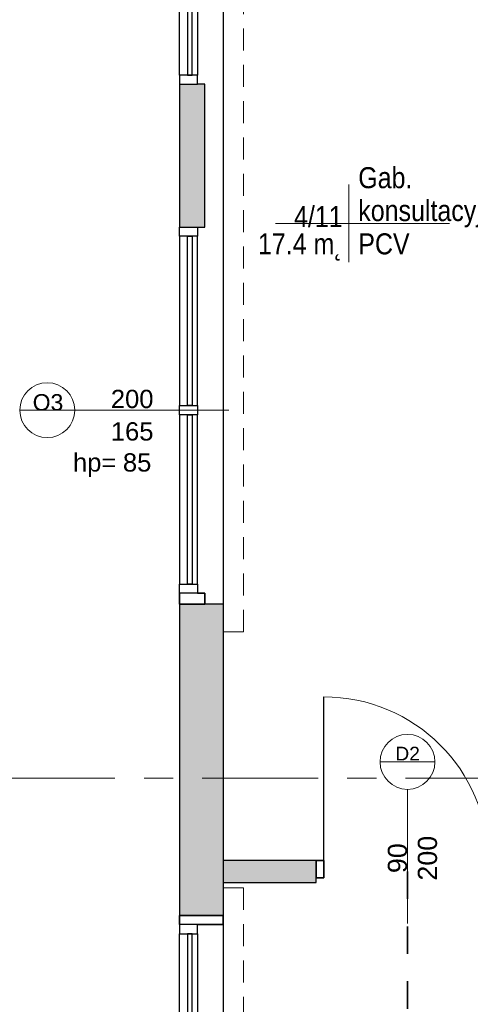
# Model space of a CAD drawing. Header units: centimetres. Extents: x 101 to 4622, y -1383 to 1498.
# Tile 26 of 68: x 1650 to 1896, y 489 to 1027. Entities that reach past the tile are written whole.
import ezdxf

# ---------------------------------------------------------------- set-up
doc = ezdxf.new("R2010")
doc.units = ezdxf.units.CM
for name, pattern in [('Dash', [30, 15, -15]), ('Oś', [111.125, 63.5, -15.875, 15.875, -15.875]), ('Ponad', [19.844, 11.9065, -7.9375])]:
    doc.linetypes.add(name, pattern=pattern)
for name, color, linetype, lineweight in [('A-AREA-IDEN', 2, 'Continuous', 18), ('A-DETL', 90, 'Continuous', 9), ('A-DETL-GENF', 92, 'Continuous', 18), ('A-DETL-MEDM', 33, 'Continuous', 35), ('A-DOOR', 31, 'Continuous', 25), ('A-DOOR-IDEN', 31, 'Continuous', 18), ('A-FLOR-OVHD', 1, 'Ponad', 18), ('A-GLAZ', 151, 'Continuous', 25), ('A-GLAZ-IDEN', 152, 'Continuous', 18), ('A-WALL', 113, 'Continuous', 25), ('A-WALL-PATT', 111, 'Continuous', 25), ('S-GRID', 1, 'Continuous', 18)]:
    doc.layers.add(name, color=color, linetype=linetype, lineweight=lineweight)
doc.styles.add('Arial_1', font='arial.ttf', dxfattribs={"height": 7.5})
doc.styles.add('Arial_10', font='arial.ttf', dxfattribs={"height": 0.2})
doc.styles.add('Arial_11', font='arial.ttf', dxfattribs={"height": 9})
doc.styles.add('Arial_4', font='arial.ttf', dxfattribs={"width": 0.85, "height": 11.5})
doc.styles.add('Arial_5', font='arial.ttf', dxfattribs={"height": 10})
doc.styles.add('Arial_7', font='arial.ttf', dxfattribs={"height": 10.5})

# ---------------------------------------------------------------- blocks, each defined once
blk = doc.blocks.new('DRZWI 1S - Drzwi 90-1363987-4_piętro II PT - projektowany - PPOŻ B')
at = {"layer": 'A-DETL-GENF'}
for p, q in [((-50, 3.5), (-45.7, 3.5)), ((-50, -6), (-50, 3.5)), ((-45.7, 3.5), (-45.7, -6)), ((45.7, 3.5), (50, 3.5)), ((45.7, -6), (45.7, 3.5)), ((50, 3.5), (50, -6)), ((-45.7, -6), (-50, -6)), ((50, -6), (45.7, -6))]:
    blk.add_line(p, q, dxfattribs=at)
at = {"layer": 'A-DETL-MEDM'}
for p, q in [((-50, -6), (-50, 3.5)), ((-50, 3.5), (-45.7, 3.5)), ((-45.7, 3.5), (-45.7, -6)), ((45.7, 3.5), (45.7, -6)), ((50, 3.5), (45.7, 3.5)), ((50, -6), (50, 3.5)), ((-45.7, -6), (-50, -6)), ((45.7, -6), (50, -6))]:
    blk.add_line(p, q, dxfattribs=at)
at = {"layer": 'A-DOOR', "lineweight": 18}
blk.add_line((0, -28.5), (0, 28.5), dxfattribs=at)
at = {"layer": 'A-DOOR'}
blk.add_line((45.7, -6), (45.7, -95.39), dxfattribs=at)
at = {"layer": 'A-DOOR', "lineweight": 18}
blk.add_arc((45.7, -5.39), 90, 180.3907, 270, dxfattribs=at)
blk = doc.blocks.new('Aluminum_Exterior_Window_-_Double - 200 x 165 cm-1494225-4_piętro II PT - projektowany - PPOŻ B')
at = {"layer": 'A-GLAZ'}
for p, q in [((-132.16, 9.66), (-137.16, 9.66)), ((-137.16, 9.66), (-137.16, -0.34)), ((-132.16, -0.34), (-132.16, 9.66)), ((-132.16, 9.66), (-39.66, 9.66)), ((-34.66, 9.66), (-39.66, 9.66)), ((-39.66, 9.66), (-39.66, -0.34)), ((-34.66, -0.34), (-34.66, 9.66)), ((-34.66, 9.66), (57.84, 9.66)), ((62.84, 9.66), (57.84, 9.66)), ((57.84, 9.66), (57.84, -0.34)), ((62.84, -0.34), (62.84, 9.66)), ((-39.66, 5.21), (-132.16, 5.21)), ((-132.16, 5.21), (-132.16, 2.67)), ((-132.16, 2.67), (-39.66, 2.67)), ((-39.66, 2.67), (-39.66, 5.21)), ((57.84, 5.21), (-34.66, 5.21)), ((-34.66, 5.21), (-34.66, 2.67)), ((-34.66, 2.67), (57.84, 2.67)), ((57.84, 2.67), (57.84, 5.21)), ((-137.16, -0.34), (-132.16, -0.34)), ((-39.66, -0.34), (-132.16, -0.34)), ((-39.66, -0.34), (-34.66, -0.34)), ((57.84, -0.34), (-34.66, -0.34)), ((57.84, -0.34), (62.84, -0.34))]:
    blk.add_line(p, q, dxfattribs=at)
blk = doc.blocks.new('Aluminum_Exterior_Window_-_Double - 200 x 165 cm-1494226-4_piętro II PT - projektowany - PPOŻ B')
at = {"layer": 'A-GLAZ'}
for p, q in [((-137.16, 0.34), (-132.16, 0.34)), ((-137.16, -9.66), (-137.16, 0.34)), ((-132.16, 0.34), (-132.16, -9.66)), ((-39.66, 0.34), (-132.16, 0.34)), ((-39.66, 0.34), (-34.66, 0.34)), ((-39.66, -9.66), (-39.66, 0.34)), ((-34.66, 0.34), (-34.66, -9.66)), ((57.84, 0.34), (-34.66, 0.34)), ((57.84, 0.34), (62.84, 0.34)), ((57.84, -9.66), (57.84, 0.34)), ((62.84, 0.34), (62.84, -9.66)), ((-132.16, -2.67), (-39.66, -2.67)), ((-132.16, -5.21), (-132.16, -2.67)), ((-39.66, -5.21), (-132.16, -5.21)), ((-39.66, -2.67), (-39.66, -5.21)), ((-34.66, -2.67), (57.84, -2.67)), ((-34.66, -5.21), (-34.66, -2.67)), ((57.84, -5.21), (-34.66, -5.21)), ((57.84, -2.67), (57.84, -5.21)), ((-132.16, -9.66), (-137.16, -9.66)), ((-132.16, -9.66), (-39.66, -9.66)), ((-34.66, -9.66), (-39.66, -9.66)), ((-34.66, -9.66), (57.84, -9.66)), ((62.84, -9.66), (57.84, -9.66))]:
    blk.add_line(p, q, dxfattribs=at)
blk = doc.blocks.new('Aluminum_Exterior_Window_-_Double - 200 x 165 cm-1494227-4_piętro II PT - projektowany - PPOŻ B')
at = {"layer": 'A-GLAZ'}
for p, q in [((-132.16, 14.66), (-137.16, 14.66)), ((-137.16, 14.66), (-137.16, 4.66)), ((-132.16, 4.66), (-132.16, 14.66)), ((-132.16, 14.66), (-39.66, 14.66)), ((-34.66, 14.66), (-39.66, 14.66)), ((-39.66, 14.66), (-39.66, 4.66)), ((-34.66, 4.66), (-34.66, 14.66)), ((-34.66, 14.66), (57.84, 14.66)), ((62.84, 14.66), (57.84, 14.66)), ((57.84, 14.66), (57.84, 4.66)), ((62.84, 4.66), (62.84, 14.66)), ((-39.66, 10.21), (-132.16, 10.21)), ((-132.16, 10.21), (-132.16, 7.67)), ((-132.16, 7.67), (-39.66, 7.67)), ((-39.66, 7.67), (-39.66, 10.21)), ((57.84, 10.21), (-34.66, 10.21)), ((-34.66, 10.21), (-34.66, 7.67)), ((-34.66, 7.67), (57.84, 7.67)), ((57.84, 7.67), (57.84, 10.21)), ((-137.16, 4.66), (-132.16, 4.66)), ((-39.66, 4.66), (-132.16, 4.66)), ((-39.66, 4.66), (-34.66, 4.66)), ((57.84, 4.66), (-34.66, 4.66)), ((57.84, 4.66), (62.84, 4.66))]:
    blk.add_line(p, q, dxfattribs=at)
blk = doc.blocks.new('METKA_POMIESZCZENIA1 - Rozbudowana - bez ramki-1409110-4_piętro II PT - projektowany - PPOŻ B')
at = {"layer": 'A-AREA-IDEN'}
for p, q in [((0, 0.425), (0, 0)), ((-0.8, 0), (1.1, 0)), ((0, 0), (0, -0.425))]:
    blk.add_line(p, q, dxfattribs=at)
blk = doc.blocks.new('etykieta drzwi wymiar i kategoria - etykieta drzwi 1S góra-1350608-4_piętro II PT - projektowany - PPOŻ B')
at = {"layer": 'A-DOOR-IDEN'}
for p, q in [((-0.3, 1.498), (0.3, 1.498)), ((0, 0), (0, 1.198))]:
    blk.add_line(p, q, dxfattribs=at)
blk.add_circle((0, 1.498), 0.3, dxfattribs=at)
blk = doc.blocks.new('Okno_LD_typ 100 - --862013-4_piętro II PT - projektowany - PPOŻ B')
at = {"layer": 'A-GLAZ-IDEN'}
blk.add_line((0, 1.892), (0, -0.392), dxfattribs=at)
blk.add_circle((0, -0.092), 0.3, dxfattribs=at)
at = {"layer": 'A-GLAZ-IDEN', "insert": (0.471, 0.663), "char_height": 0.2, "width": 0.48783, "attachment_point": 3, "rotation": 90, "line_spacing_factor": 0.936439, "style": 'Arial_10', "bg_fill": 3, "box_fill_scale": 1.25, "bg_fill_color": 256, "bg_fill_true_color": 13158600, "bg_fill_transparency": 0}
blk.add_mtext('\\pxqr,t6.35,12.7,19.05,25.4,31.75,38.1,44.45,50.8,57.15,63.5,69.85,76.2,82.55,88.9,95.25,101.6,107.95,114.3,120.65,127,133.35,139.7,146.05,152.4,158.75,165.1,171.45,177.8,184.15,190.5,196.85,203.2;{hp= }', dxfattribs=at)

msp = doc.modelspace()

# ---------------------------------------------------------------- hatches: boundary and pattern name
at = {"layer": 'A-WALL-PATT'}
for points in [[(1737.04, 913.62), (1751.04, 913.62), (1751.04, 991.62), (1737.04, 991.62)], [(1761.04, 537.62), (1761.04, 707.62), (1737.04, 707.62), (1737.04, 537.62)]]:
    msp.add_hatch(color=9, dxfattribs=at).paths.add_polyline_path(points, flags=0)
h = msp.add_hatch(color=9, dxfattribs=at)
h.paths.add_polyline_path([(2372.04, 555.62), (2662.04, 555.62), (2662.04, 567.62), (2372.04, 567.62), (2372.04, 558.12)], flags=0)
h.paths.add_polyline_path([(1811.74, 555.62), (1811.74, 567.62), (1761.04, 567.62), (1761.04, 555.62)], flags=0)
h.paths.add_polyline_path([(2960.63, 555.62), (3006.04, 555.62), (3006.04, 567.62), (2792.04, 567.62), (2792.04, 555.62), (2801.36, 555.62)], flags=0)
h.paths.add_polyline_path([(2242.04, 555.62), (2242.04, 567.62), (1911.74, 567.62), (1911.74, 555.62)], flags=0)

# ---------------------------------------------------------------- linework, layer by layer
at = {"layer": 'A-DETL', "linetype": 'Dash', "lineweight": 35}
msp.add_open_spline([(1861.74, 561.62), (1861.74, 511.61), (1861.74, 497.78), (1861.74, 439.12), (1882.16, 439.12), (2934.04, 438.12), (3037.1, 438.12), (3108.91, 440.14), (3110.04, 471.28), (3110.04, 559.12)], degree=3, knots=[0, 0, 0, 0, 1.339676, 2.35567, 14.723928, 27.57784, 40.994107, 43.247669, 45.334735, 45.334735, 45.334735, 45.334735], dxfattribs=at)
at = {"layer": 'A-FLOR-OVHD'}
for p, q in [((1772.04, 692.62), (1772.04, 1197.62)), ((1772.04, 692.62), (1761.04, 692.62)), ((1761.04, 552.62), (1772.04, 552.62)), ((1772.04, 552.62), (1772.04, 47.62))]:
    msp.add_line(p, q, dxfattribs=at)
at = {"layer": 'A-WALL'}
for p, q in [((1761.04, 1228.62), (1761.04, 537.62)), ((1737.04, 991.62), (1737.04, 913.62)), ((1751.04, 991.62), (1747.04, 991.62)), ((1751.04, 913.62), (1751.04, 991.62)), ((1747.04, 913.62), (1751.04, 913.62)), ((1737.04, 707.62), (1737.04, 537.62)), ((1761.04, 707.62), (1751.04, 707.62)), ((1811.74, 567.62), (1761.04, 567.62)), ((1761.04, 555.62), (1811.74, 555.62)), ((1811.74, 555.62), (1811.74, 558.12)), ((1761.04, 532.62), (1761.04, 332.62))]:
    msp.add_line(p, q, dxfattribs=at)
at = {"layer": 'A-WALL', "color": 7, "lineweight": 35}
for p, q in [((1737.04, 713.62), (1737.04, 707.62)), ((1751.04, 713.62), (1747.04, 713.62)), ((1751.04, 707.62), (1751.04, 713.62)), ((1737.04, 707.62), (1751.04, 707.62)), ((1761.04, 537.62), (1737.04, 537.62)), ((1737.04, 537.62), (1737.04, 532.62)), ((1747.04, 532.62), (1761.04, 532.62)), ((1761.04, 532.62), (1761.04, 537.62))]:
    msp.add_line(p, q, dxfattribs=at)
at = {"layer": 'S-GRID', "linetype": 'Oś'}
for p, q in [((1737.04, -1383.2), (1737.04, 1438.12)), ((4591.09, 612.62), (1467.04, 612.62))]:
    msp.add_line(p, q, dxfattribs=at)

# ---------------------------------------------------------------- block references
at = {"layer": 'A-AREA-IDEN', "xscale": 49.99999999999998, "yscale": 49.99999999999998, "zscale": 49.99999999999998}
msp.add_blockref('METKA_POMIESZCZENIA1 - Rozbudowana - bez ramki-1409110-4_piętro II PT - projektowany - PPOŻ B', (1829.61, 915.64), dxfattribs=at)
at = {"layer": 'A-DOOR', "rotation": 180}
msp.add_blockref('DRZWI 1S - Drzwi 90-1363987-4_piętro II PT - projektowany - PPOŻ B', (1861.74, 561.62), dxfattribs=at)
at = {"layer": 'A-DOOR-IDEN', "xscale": 49.99999999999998, "yscale": 49.99999999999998, "zscale": 49.99999999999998}
msp.add_blockref('etykieta drzwi wymiar i kategoria - etykieta drzwi 1S góra-1350608-4_piętro II PT - projektowany - PPOŻ B', (1861.74, 546.59), dxfattribs=at)
at = {"layer": 'A-GLAZ'}
for name, p, rotation in [('Aluminum_Exterior_Window_-_Double - 200 x 165 cm-1494225-4_piętro II PT - projektowany - PPOŻ B', (1746.7, 1128.78), 90.00000000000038), ('Aluminum_Exterior_Window_-_Double - 200 x 165 cm-1494226-4_piętro II PT - projektowany - PPOŻ B', (1746.7, 776.46), 270.0000000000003), ('Aluminum_Exterior_Window_-_Double - 200 x 165 cm-1494227-4_piętro II PT - projektowany - PPOŻ B', (1751.7, 469.78), 90.00000000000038)]:
    msp.add_blockref(name, p, dxfattribs=dict(at, rotation=rotation))

# ---------------------------------------------------------------- texts
at = {"layer": 'A-AREA-IDEN', "char_height": 11.5, "line_spacing_factor": 0.936439, "style": 'Arial_4'}
for s, insert, width, attachment_point in [('\\pxt3.69565,7.3913,11.08696,14.78261,18.47826,22.17391,25.86957,29.56522,33.26087,36.95652,40.65217,44.34783,48.04348,51.73913,55.43478,59.13043,62.82609,66.52174,70.21739,73.91304,77.6087,81.30435,85,88.69565,92.3913,96.08696,99.78261,103.47826,107.17391,110.86957,114.56522,118.26087;{Gab.\\Pkonsultacyjny}', (1834.83, 913.45), 80.7075, 7), ('\\pxqr,t3.69565,7.3913,11.08696,14.78261,18.47826,22.17391,25.86957,29.56522,33.26087,36.95652,40.65217,44.34783,48.04348,51.73913,55.43478,59.13043,62.82609,66.52174,70.21739,73.91304,77.6087,81.30435,85,88.69565,92.3913,96.08696,99.78261,103.47826,107.17391,110.86957,114.56522,118.26087;{4/11}', (1826.29, 913.45), 26.435, 9), ('\\pt42.49997,84.99995,127.50004,170.00002,212.49999,254.99996,297.50005,340.00003,382.5,424.99998,467.49995,510.00004,552.50002,594.99999,637.49997,679.99994,722.50003,765.00001,807.49998,849.99996,892.50005,935.00002,977.5,1019.99998,1062.49995,1105.00004,1147.50002,1189.99999,1232.49997,1275.00006,1317.50003,1360.00001;17.4 m˛', (1826.29, 910.22), 45.815, 3), ('\\pxt3.69565,7.3913,11.08696,14.78261,18.47826,22.17391,25.86957,29.56522,33.26087,36.95652,40.65217,44.34783,48.04348,51.73913,55.43478,59.13043,62.82609,66.52174,70.21739,73.91304,77.6087,81.30435,85,88.69565,92.3913,96.08696,99.78261,103.47826,107.17391,110.86957,114.56522,118.26087;{PCV}', (1834.83, 910.22), 28.135, 1)]:
    msp.add_mtext(s, dxfattribs=dict(at, insert=insert, width=width, attachment_point=attachment_point))
at = {"layer": 'A-DOOR-IDEN', "insert": (1861.81, 626.01), "char_height": 7.5, "width": 13.9, "attachment_point": 5, "line_spacing_factor": 0.936439, "style": 'Arial_1'}
msp.add_mtext('\\pxqc,t8.46667,16.93333,25.4,33.86667,42.33333,50.8,59.26667,67.73333,76.2,84.66667,93.13333,101.6,110.06667,118.53333,127,135.46667,143.93333,152.4,160.86667,169.33333,177.8,186.26667,194.73333,203.2,211.66667,220.13333,228.6,237.06667,245.53333,254,262.46667,270.93333;{D2}', dxfattribs=at)
at = {"layer": 'A-DOOR-IDEN', "insert": (1864.5, 568.87), "char_height": 10.5, "width": 25.15, "attachment_point": 5, "rotation": 90, "line_spacing_factor": 0.936439, "style": 'Arial_7'}
msp.add_mtext('\\pxqc,t6.04762,12.09524,18.14286,24.19048,30.2381,36.28571,42.33333,48.38095,54.42857,60.47619,66.52381,72.57143,78.61905,84.66667,90.71429,96.7619,102.80952,108.85714,114.90476,120.95238,127,133.04762,139.09524,145.14286,151.19048,157.2381,163.28571,169.33333,175.38095,181.42857,187.47619,193.52381;{90\\P200}', dxfattribs=at)

# ---------------------------------------------------------------- next in the draw order: block references
at = {"layer": 'A-GLAZ-IDEN', "xscale": 49.99999999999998, "yscale": 49.99999999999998, "zscale": 49.99999999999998, "rotation": 270.0000000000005}
msp.add_blockref('Okno_LD_typ 100 - --862013-4_piętro II PT - projektowany - PPOŻ B', (1669.44, 813.62), dxfattribs=at)

# ---------------------------------------------------------------- next in the draw order: texts
at = {"layer": 'A-GLAZ-IDEN', "line_spacing_factor": 0.936439}
for s, insert, char_height, width, attachment_point, style in [('\\pxqc,t6.35,12.7,19.05,25.4,31.75,38.1,44.45,50.8,57.15,63.5,69.85,76.2,82.55,88.9,95.25,101.6,107.95,114.3,120.65,127,133.35,139.7,146.05,152.4,158.75,165.1,171.45,177.8,184.15,190.5,196.85,203.2;{200}', (1711.25, 819.68), 10, 24.15, 5, 'Arial_5'), ('\\pxqc,t7.05556,14.11111,21.16667,28.22222,35.27778,42.33333,49.38889,56.44444,63.5,70.55556,77.61111,84.66667,91.72222,98.77778,105.83333,112.88889,119.94444,127,134.05556,141.11111,148.16667,155.22222,162.27778,169.33333,176.38889,183.44444,190.5,197.55556,204.61111,211.66667,218.72222,225.77778;{O3}', (1665.24, 817.82), 9, 16.85, 5, 'Arial_11'), ('\\pxqc,t6.35,12.7,19.05,25.4,31.75,38.1,44.45,50.8,57.15,63.5,69.85,76.2,82.55,88.9,95.25,101.6,107.95,114.3,120.65,127,133.35,139.7,146.05,152.4,158.75,165.1,171.45,177.8,184.15,190.5,196.85,203.2;{165}', (1711.25, 801.96), 10, 24.15, 5, 'Arial_5'), ('\\pxt6.35,12.7,19.05,25.4,31.75,38.1,44.45,50.8,57.15,63.5,69.85,76.2,82.55,88.9,95.25,101.6,107.95,114.3,120.65,127,133.35,139.7,146.05,152.4,158.75,165.1,171.45,177.8,184.15,190.5,196.85,203.2;{85}', (1706.19, 790.07), 10, 16.2, 1, 'Arial_5')]:
    msp.add_mtext(s, dxfattribs=dict(at, insert=insert, char_height=char_height, width=width, attachment_point=attachment_point, style=style))

doc.saveas('drawing.dxf')
